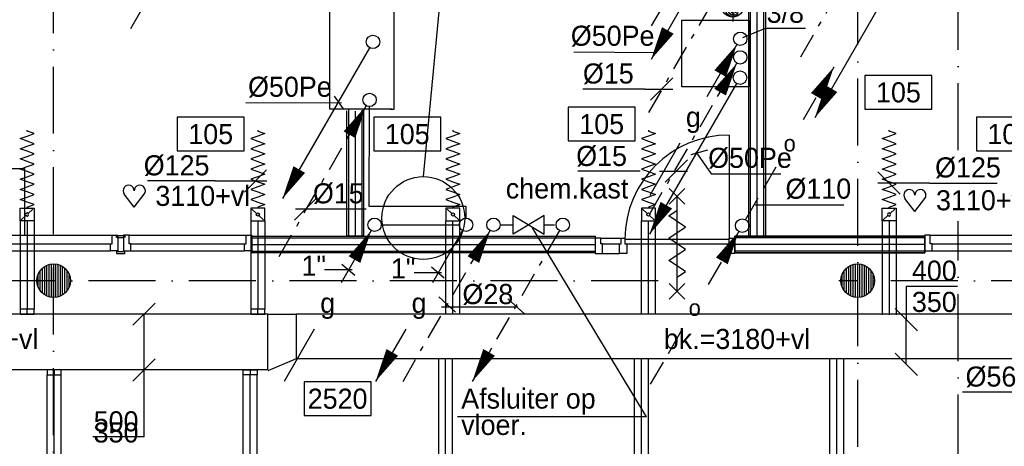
# Model space of a CAD drawing. Extents: x -1448 to 118900, y -195097 to 442500.
# Tile 47 of 103: x 40061 to 48879, y 412489 to 416312. Entities that reach past the tile are written whole.
import ezdxf
from ezdxf.enums import TextEntityAlignment as Align

# ---------------------------------------------------------------- set-up
doc = ezdxf.new("R2010")
doc.units = 0
doc.header["$LTSCALE"] = 100
for name, pattern in [('2322107', [2000, 1000, 1000]), ('2322109', [10, 5, -2, 1, -2]), ('2322134', [45, 40, -5]), ('CENTER2', [11.25, 7.5, -1.25, 1.25, -1.25]), ('CENTER4', [5, 3.125, -0.625, 0.625, -0.625]), ('DASHDOT', [9, 6, -1.5, 0, -1.5]), ('LURETOUR', [6, 4, -2])]:
    doc.linetypes.add(name, pattern=pattern)
doc.layers.get('0').update_dxf_attribs({"linetype": 'CONTINUOUS'})
for name, color, linetype in [('AL$7----_STRAMIEN', 1, 'DASHDOT'), ('AL22----_BINNENWAND', 7, 'CONTINUOUS'), ('AL28----_KONSTRUKTIE', 3, 'CONTINUOUS'), ('AL32----_BINNENKOZ', 7, 'CONTINUOUS'), ('AL32----_DRAAIRICHTING', 1, 'CONTINUOUS'), ('AL74----', 7, 'CONTINUOUS'), ('ALL-----_REFLIJNEN', 8, 'CONTINUOUS'), ('ALXAA---_GEWBETON', 12, 'CONTINUOUS'), ('BOUW', 8, 'CONTINUOUS'), ('WL5233--', 4, 'CONTINUOUS'), ('WL524---', 4, 'CONTINUOUS'), ('WL531---', 4, 'CONTINUOUS'), ('WL532---', 4, 'CONTINUOUS'), ('WL541---', 4, 'CONTINUOUS'), ('WL561---_AANVOER', 4, 'CONTINUOUS'), ('WL5627--', 4, 'CONTINUOUS'), ('WL570---', 3, 'CONTINUOUS'), ('WL570---_HARTLIJN', 1, 'CONTINUOUS'), ('WL570---_RETOUR', 3, 'CONTINUOUS'), ('WM531---', 1, 'CONTINUOUS'), ('WM570---', 1, 'CONTINUOUS')]:
    doc.layers.add(name, color=color, linetype=linetype)
doc.styles.add('BURO-018', font='BUROFONT.shx', dxfattribs={"height": 180})

# ---------------------------------------------------------------- blocks, each defined once
blk = doc.blocks.new('LDV4109')
at = {"color": 0, "linetype": 'CONTINUOUS'}
for p, q in [((-1.125, -1.949), (-0.25, -0.433)), ((-1.688, -2.923), (-1.5, -2.598)), ((-3, -5.196), (-2.063, -3.572)), ((-3.563, -6.17), (-3.375, -5.846)), ((-4.875, -8.444), (-3.938, -6.82)), ((-5.438, -9.418), (-5.25, -9.093)), ((-6.75, -11.691), (-5.813, -10.068))]:
    blk.add_line(p, q, dxfattribs=at)
blk.add_lwpolyline([(-0.25, -0.433, 0, 1, 0), (-1.5, -2.598, 1, 1, 0)], format="xyseb", dxfattribs=at)
blk.add_circle((0, 0), 0.5, dxfattribs=at)
blk = doc.blocks.new('A$C3CED5FD2')
at = {"layer": 'AL74----'}
for p, q in [((0, 600), (0, 0)), ((1850, 600), (0, 600)), ((1850, 0), (1850, 600)), ((1062.5, 487.5), (787.5, 487.5)), ((737.5, 437.5), (737.5, 162.5)), ((1112.5, 162.5), (1112.5, 437.5)), ((787.5, 112.5), (1062.5, 112.5)), ((0, 0), (1850, 0))]:
    blk.add_line(p, q, dxfattribs=at)
for centre, start, end in [((787.5, 437.5), 90, 180), ((1062.5, 437.5), 0, 90), ((787.5, 162.5), 180, 270), ((1062.5, 162.5), 270, 0)]:
    blk.add_arc(centre, 50, start, end, dxfattribs=at)
blk = doc.blocks.new('30SA301')
at = {"color": 0, "linetype": 'CONTINUOUS'}
for p, q in [((-2.5, 1.5), (2.5, -1.5)), ((-2.5, -1.5), (-2.5, 1.5)), ((2.5, 1.5), (-2.5, -1.5)), ((2.5, -1.5), (2.5, 1.5))]:
    blk.add_line(p, q, dxfattribs=at)
at = {"color": 0, "linetype": 'CONTINUOUS', "style": 'BURO-018', "flags": 1}
blk.add_attdef('SA_MATCODE', (0, 0), '', height=1.8, dxfattribs=at)
blk = doc.blocks.new('LDV2109')
at = {"color": 0, "linetype": 'CONTINUOUS'}
for p, q in [((-0.25, -0.433), (-1.187, -2.057)), ((-1.562, -2.706), (-1.75, -3.031)), ((-2.125, -3.681), (-3.062, -5.304)), ((-3.437, -5.954), (-3.625, -6.279)), ((-4, -6.928), (-4.937, -8.552)), ((-5.312, -9.202), (-5.5, -9.526)), ((-5.875, -10.176), (-6.75, -11.691))]:
    blk.add_line(p, q, dxfattribs=at)
blk.add_lwpolyline([(-6.75, -11.691, 0, 1, 0), (-5.5, -9.526, 1, 1, 0)], format="xyseb", dxfattribs=at)
blk.add_circle((0, 0), 0.5, dxfattribs=at)
blk = doc.blocks.new('LDV2')
at = {"color": 0, "linetype": 'CONTINUOUS'}
for p, q in [((-0.25, -0.433), (-2.5, -4.33)), ((-4.5, -7.794), (-6.75, -11.691))]:
    blk.add_line(p, q, dxfattribs=at)
blk.add_lwpolyline([(-6.75, -11.691, 0, 1, 0), (-5.5, -9.526, 1, 1, 0)], format="xyseb", dxfattribs=at)
blk.add_circle((0, 0), 0.5, dxfattribs=at)
at = {"color": 0, "linetype": 'CONTINUOUS', "style": 'BURO-018'}
blk.add_attdef('LD_TEXT1', text='', height=1.8, dxfattribs=at).set_placement((-3.5, -6.062), align=Align.MIDDLE)
blk = doc.blocks.new('LDV4')
at = {"color": 0, "linetype": 'CONTINUOUS'}
for p, q in [((-0.25, -0.433), (-2.5, -4.33)), ((-4.5, -7.794), (-6.75, -11.691))]:
    blk.add_line(p, q, dxfattribs=at)
blk.add_lwpolyline([(-0.25, -0.433, 0, 1, 0), (-1.5, -2.598, 1, 1, 0)], format="xyseb", dxfattribs=at)
blk.add_circle((0, 0), 0.5, dxfattribs=at)
at = {"color": 0, "linetype": 'CONTINUOUS', "style": 'BURO-018'}
blk.add_attdef('LD_TEXT1', text='', height=1.8, dxfattribs=at).set_placement((-3.5, -6.062), align=Align.MIDDLE)
blk = doc.blocks.new('LDV2121')
at = {"color": 0, "linetype": 'CONTINUOUS'}
blk.add_line((-0.25, -0.433), (-6.75, -11.691), dxfattribs=at)
blk.add_lwpolyline([(-6.75, -11.691, 0, 1, 0), (-5.5, -9.526, 1, 1, 0)], format="xyseb", dxfattribs=at)
blk.add_circle((0, 0), 0.5, dxfattribs=at)
blk = doc.blocks.new('LDV4123')
at = {"color": 0, "linetype": 'CONTINUOUS'}
for p, q in [((-0.25, -0.433), (-1.187, -2.057)), ((-1.562, -2.706), (-2.5, -4.33)), ((-5.437, -9.418), (-4.5, -7.794)), ((-6.75, -11.691), (-5.812, -10.068))]:
    blk.add_line(p, q, dxfattribs=at)
blk.add_lwpolyline([(-0.25, -0.433, 0, 1, 0), (-1.5, -2.598, 1, 1, 0)], format="xyseb", dxfattribs=at)
blk.add_circle((0, 0), 0.5, dxfattribs=at)
at = {"color": 0, "linetype": 'CONTINUOUS', "style": 'BURO-018'}
blk.add_attdef('LD_TEXT1', text='', height=1.8, dxfattribs=at).set_placement((-3.5, -6.062), align=Align.MIDDLE)
blk = doc.blocks.new('LU-1D-F-7D2BC')
at = {"color": 0, "linetype": 'CONTINUOUS'}
for p, q in [((-350, 0), (-341.2, 0)), ((-341.2, 0), (-318.5, 62.5)), ((-318.5, 62.5), (-295.7, 0)), ((-295.7, 0), (-273, -62.5)), ((-273, -62.5), (-250.2, 0)), ((-250.2, 0), (-227.5, 62.5)), ((-227.5, 62.5), (-204.7, 0)), ((-204.7, 0), (-182, -62.5)), ((-182, -62.5), (-159.2, 0)), ((-159.2, 0), (-136.5, 62.5)), ((-136.5, 62.5), (-113.7, 0)), ((-113.7, 0), (-91, -62.5)), ((-91, -62.5), (-68.2, 0)), ((-68.2, 0), (-45.5, 62.5)), ((-45.5, 62.5), (-22.7, 0)), ((-22.7, 0), (0, -62.5)), ((0, -62.5), (22.7, 0)), ((22.7, 0), (45.5, 62.5)), ((45.5, 62.5), (68.2, 0)), ((68.2, 0), (91, -62.5)), ((91, -62.5), (113.7, 0)), ((113.7, 0), (136.5, 62.5)), ((136.5, 62.5), (159.2, 0)), ((159.2, 0), (182, -62.5)), ((182, -62.5), (204.7, 0)), ((204.7, 0), (227.5, 62.5)), ((227.5, 62.5), (250.2, 0)), ((250.2, 0), (273, -62.5)), ((273, -62.5), (295.7, 0)), ((295.7, 0), (318.5, 62.5)), ((318.5, 62.5), (341.2, 0)), ((341.2, 0), (350, 0))]:
    blk.add_line(p, q, dxfattribs=at)
blk = doc.blocks.new('LU-1D-KL-7D70')
at = {"color": 0, "linetype": 'CONTINUOUS'}
for p, q in [((-56.4, 62.5), (-56.4, -62.5)), ((56.4, 62.5), (-56.4, 62.5)), ((47, 52), (9.5, 10.5)), ((56.4, -62.5), (56.4, 62.5)), ((-56.4, -62.5), (56.4, -62.5)), ((-9.5, -10.5), (-47, -52))]:
    blk.add_line(p, q, dxfattribs=at)
blk.add_circle((0, 0), 14.1, dxfattribs=at)
blk = doc.blocks.new('LU-1D-K-7D')
at = {"color": 0, "linetype": 'CONTINUOUS'}
for p, q in [((-0.5, 62.5), (0.5, 62.5)), ((-0.5, -62.5), (0.5, -62.5))]:
    blk.add_line(p, q, dxfattribs=at)
at = {"layer": 'WL570---_HARTLIJN', "linetype": 'CENTER2'}
blk.add_line((-0.5, 0), (0.5, 0), dxfattribs=at)
blk = doc.blocks.new('LU-ORND')
at = {"color": 0, "linetype": 'CONTINUOUS'}
for p, q in [((-3, 1.5), (-3, -1.5)), ((3, 1.5), (-3, 1.5)), ((3, -1.5), (3, 1.5)), ((-3, -1.5), (3, -1.5))]:
    blk.add_line(p, q, dxfattribs=at)
blk = doc.blocks.new('LDV1123')
at = {"color": 0, "linetype": 'CONTINUOUS'}
for p, q in [((6.75, 11.691), (5.812, 10.068)), ((5.437, 9.418), (4.5, 7.794)), ((1.562, 2.706), (2.5, 4.33)), ((0.25, 0.433), (1.187, 2.057))]:
    blk.add_line(p, q, dxfattribs=at)
blk.add_lwpolyline([(6.75, 11.691, 0, 1, 0), (5.5, 9.526, 1, 1, 0)], format="xyseb", dxfattribs=at)
blk.add_circle((0, 0), 0.5, dxfattribs=at)
at = {"color": 0, "linetype": 'CONTINUOUS', "style": 'BURO-018'}
blk.add_attdef('LD_TEXT1', text='', height=1.8, dxfattribs=at).set_placement((3.5, 6.062), align=Align.MIDDLE)
blk = doc.blocks.new('LU-2D-K-190')
at = {"color": 0, "linetype": 'CONTINUOUS'}
for p, q in [((-0.5, 200), (0.5, 200)), ((-0.5, -200), (0.5, -200))]:
    blk.add_line(p, q, dxfattribs=at)
blk = doc.blocks.new('LU-2D-K-1F4')
at = {"color": 0, "linetype": 'CONTINUOUS'}
for p, q in [((-0.5, 250), (0.5, 250)), ((-0.5, -250), (0.5, -250))]:
    blk.add_line(p, q, dxfattribs=at)
blk = doc.blocks.new('*U113', base_point=(41175.4, 54697.5))
at = {"color": 0, "linetype": 'CONTINUOUS'}
for p, q in [((41075.7, 55097.8), (41275.2, 55297.2)), ((41175.4, 54697.5), (41175.4, 55197.5)), ((41075.7, 54597.8), (41275.2, 54797.2)), ((41175.4, 54097.5), (41175.4, 54697.5)), ((41175.4, 54097.5), (40715.5, 54097.5))]:
    blk.add_line(p, q, dxfattribs=at)
at = {"layer": 'WM570---', "linetype": 'CONTINUOUS', "style": 'BURO-018'}
for s, p in [('500', (41125.4, 54147.5)), ('350', (41125.4, 54047.5))]:
    blk.add_text(s, height=180, dxfattribs=at).set_placement(p, align=Align.RIGHT)
blk = doc.blocks.new('*U114', base_point=(48713, 55147.5))
at = {"color": 0, "linetype": 'CONTINUOUS'}
for p, q in [((48713, 55447.5), (48713, 55147.5)), ((48713, 55447.5), (49172.9, 55447.5)), ((48613.3, 55247.2), (48812.7, 55047.8)), ((48713, 54747.5), (48713, 55147.5)), ((48613.3, 54847.2), (48812.7, 54647.8))]:
    blk.add_line(p, q, dxfattribs=at)
at = {"layer": 'WM570---', "linetype": 'CONTINUOUS', "style": 'BURO-018'}
for s, p in [('400', (48763, 55497.5)), ('350', (48763, 55217.5))]:
    blk.add_text(s, height=180, dxfattribs=at).set_placement(p)
blk = doc.blocks.new('LU-1D-BO-10E-7D2C')
at = {"color": 0, "linetype": 'CONTINUOUS'}
for p, q in [((-62.5, 0), (62.5, 0)), ((-62.5, -44.2), (-62.5, 0)), ((62.5, 0), (62.5, -44.2)), ((62.5, -44.2), (-62.5, -44.2))]:
    blk.add_line(p, q, dxfattribs=at)
at = {"layer": 'WL570---_HARTLIJN', "linetype": 'CENTER4'}
blk.add_line((0, 0), (0, -44.2), dxfattribs=at)
blk = doc.blocks.new('LU-1D-BO-5A-7D2C')
at = {"color": 0, "linetype": 'CONTINUOUS'}
for p, q in [((62.5, 44.2), (-62.5, 44.2)), ((-62.5, 44.2), (-62.5, 0)), ((-62.5, 0), (62.5, 0)), ((62.5, 0), (62.5, 44.2))]:
    blk.add_line(p, q, dxfattribs=at)
at = {"layer": 'WL570---_HARTLIJN', "linetype": 'CENTER4'}
blk.add_line((0, 0), (0, 44.2), dxfattribs=at)
blk = doc.blocks.new('*U121', base_point=(56192.4, 52813.5))
at = {"color": 0, "linetype": 'CONTINUOUS'}
for p, q in [((56229.6, 52713.8), (56030.2, 52913.2)), ((56492.4, 52813.5), (56029.9, 52813.5)), ((56492.4, 52813.5), (57098.8, 52813.5))]:
    blk.add_line(p, q, dxfattribs=at)
at = {"layer": 'WM570---', "linetype": 'CONTINUOUS', "style": 'BURO-018'}
blk.add_text('%%c125', height=180, dxfattribs=at).set_placement((56542.4, 52863.5))
blk = doc.blocks.new('HART')
at = {"color": 1}
for q in [(-39.7, 52.4), (39.7, 52.4)]:
    blk.add_line((0, 0), q, dxfattribs=at)
for centre, start, end in [((-22.1, 65.7), 0, 217.1867), ((22.1, 65.7), 322.8133, 180)]:
    blk.add_arc(centre, 22.1, start, end, dxfattribs=at)
blk = doc.blocks.new('*U122', base_point=(63792.7, 55652.5))
at = {"color": 0, "linetype": 'CONTINUOUS'}
for p, q in [((63755.5, 55552.8), (63954.9, 55752.2)), ((63492.7, 55652.5), (62886.3, 55652.5)), ((63492.7, 55652.5), (63955.2, 55652.5))]:
    blk.add_line(p, q, dxfattribs=at)
at = {"layer": 'WM570---', "linetype": 'CONTINUOUS', "style": 'BURO-018'}
blk.add_text('%%c125', height=180, dxfattribs=at).set_placement((63442.7, 55702.5), align=Align.RIGHT)
blk = doc.blocks.new('LU-1-KI2')
at = {"color": 0, "linetype": 'CONTINUOUS'}
blk.add_circle((0, 0), 0.5, dxfattribs=at)
for centre, start, end in [((0.098, 0.01), 122.9221, 266.9628), ((0.191, 0.038), 151.6522, 263.7819), ((0.278, 0.084), 174.6069, 260.2716), ((0.354, 0.146), 192.3501, 256.1233), ((0.416, 0.222), 206.1028, 250.6419)]:
    blk.add_arc(centre, 0.5, start, end, dxfattribs=at)
at = {"layer": 'WL570---_HARTLIJN', "linetype": 'CENTER4'}
for p, q in [((0, 0.7), (0, -0.7)), ((-0.7, 0), (0.7, 0))]:
    blk.add_line(p, q, dxfattribs=at)
at = {"layer": 'WL570---_HARTLIJN', "color": 0, "linetype": 'CONTINUOUS'}
for centre, start, end in [((0, 0.25), 90, 270), ((0, -0.25), 270, 90)]:
    blk.add_arc(centre, 0.25, start, end, dxfattribs=at)

msp = doc.modelspace()

# ---------------------------------------------------------------- hatches: boundary and pattern name
at = {"layer": 'AL32----_DRAAIRICHTING'}
h = msp.add_hatch(dxfattribs=at)
h.set_pattern_fill('GEWPBET', color=8, scale=100, angle=90, style=0)
h.set_pattern_definition([(90, (47565.565, 413972.732), (-20, 6e-15), [])])
edge = h.paths.add_edge_path()
edge.add_arc((47565.6, 413972.7), 150, 0, 360)

# ---------------------------------------------------------------- linework, layer by layer
at = {"layer": 'AL$7----_STRAMIEN', "color": 1}
for p, q in [((45777.5, 413972.7), (39881.2, 413972.7)), ((88065.4, 413972.7), (47396.4, 413972.7))]:
    msp.add_line(p, q, dxfattribs=at)
for points in [[(40365.4, 408989.7), (40365.4, 439905.7)], [(47565.4, 402583.9), (47565.4, 439905.7)], [(48465.4, 415142), (48465.4, 439905.7)], [(48465.4, 403352.1), (48465.4, 414505.2)]]:
    msp.add_lwpolyline(points, dxfattribs=at)
at = {"layer": 'AL22----_BINNENWAND', "color": 8}
for p, q in [((46590.4, 414372.7), (46590.4, 419465.7)), ((46740.4, 419465.7), (46740.4, 414372.7)), ((42990.4, 414372.7), (42990.4, 415495.6)), ((43140.4, 415504.3), (43140.4, 414372.7)), ((42140.4, 414372.7), (45214.3, 414372.7)), ((42140.4, 414222.7), (42140.4, 414372.7)), ((43140.4, 414372.7), (42990.4, 414372.7)), ((46465.4, 414372.7), (48165.4, 414372.7)), ((48165.4, 414372.7), (46465.4, 414372.7)), ((48165.4, 414372.7), (48165.4, 414222.7)), ((48165.4, 414222.7), (48165.4, 414372.7)), ((45214.3, 414222.7), (42140.4, 414222.7)), ((48165.4, 414222.7), (46465.4, 414222.7)), ((46465.4, 414222.7), (48165.4, 414222.7))]:
    msp.add_line(p, q, dxfattribs=at)
at = {"layer": 'AL22----_BINNENWAND', "color": 8, "linetype": 'CONTINUOUS'}
for p, q in [((46605.4, 414372.7), (46605.4, 419465.7)), ((46725.4, 414372.7), (46725.4, 419465.7)), ((43005.4, 415507.2), (43005.4, 414372.7)), ((43125.4, 415499.8), (43125.4, 414372.7)), ((42140.4, 414357.7), (45214.3, 414357.7)), ((48165.4, 414357.7), (46465.4, 414357.7)), ((48165.4, 414357.7), (46465.4, 414357.7)), ((42140.4, 414237.7), (45214.3, 414237.7)), ((48165.4, 414237.7), (46465.4, 414237.7)), ((48165.4, 414237.7), (46465.4, 414237.7))]:
    msp.add_line(p, q, dxfattribs=at)
at = {"layer": 'AL28----_KONSTRUKTIE', "color": 8}
msp.add_circle((40365.6, 413972.7), 150, dxfattribs=at)
at = {"layer": 'AL32----_BINNENKOZ', "color": 8}
for p, q in [((39840.4, 414379.7), (40890.4, 414379.7)), ((40890.4, 414303.7), (40890.4, 414379.7)), ((40890.4, 414379.7), (40940.4, 414379.7)), ((40927.9, 414360.2), (40927.9, 414378.2)), ((40927.9, 414378.2), (40990.4, 414378.2)), ((40940.4, 414360.2), (40927.9, 414360.2)), ((40940.4, 414379.7), (40940.4, 414240.7)), ((40940.4, 414354.7), (40940.4, 414360.2)), ((40940.4, 414360.2), (40990.4, 414360.2)), ((40990.4, 414379.7), (40990.4, 414240.7)), ((41040.4, 414379.7), (40990.4, 414379.7)), ((40990.4, 414378.2), (41002.9, 414378.2)), ((40990.4, 414360.2), (40990.4, 414354.7)), ((41002.9, 414378.2), (41002.9, 414360.2)), ((41040.4, 414379.7), (42090.4, 414379.7)), ((41040.4, 414303.7), (41040.4, 414379.7)), ((42090.4, 414303.7), (42090.4, 414379.7)), ((42090.4, 414379.7), (42140.4, 414379.7)), ((42140.4, 414379.7), (42140.4, 414240.7)), ((39857.4, 414303.7), (40873.4, 414303.7)), ((39857.4, 414240.7), (40873.4, 414240.7)), ((40873.4, 414240.7), (40873.4, 414303.7)), ((40873.4, 414303.7), (40890.4, 414303.7)), ((40940.4, 414240.7), (40873.4, 414240.7)), ((40940.4, 414240.7), (40940.4, 414235.2)), ((40990.4, 414235.2), (40990.4, 414240.7)), ((40990.4, 414240.7), (41057.4, 414240.7)), ((41057.4, 414303.7), (41040.4, 414303.7)), ((41057.4, 414303.7), (42073.4, 414303.7)), ((41057.4, 414240.7), (41057.4, 414303.7)), ((41057.4, 414240.7), (42073.4, 414240.7)), ((42073.4, 414240.7), (42073.4, 414303.7)), ((42073.4, 414303.7), (42090.4, 414303.7)), ((42140.4, 414240.7), (42073.4, 414240.7)), ((40940.4, 414235.2), (40927.9, 414235.2)), ((40927.9, 414235.2), (40927.9, 414217.2)), ((40927.9, 414217.2), (40990.4, 414217.2)), ((40940.4, 414235.2), (40990.4, 414235.2)), ((40990.4, 414217.2), (41002.9, 414217.2)), ((41002.9, 414217.2), (41002.9, 414235.2))]:
    msp.add_line(p, q, dxfattribs=at)
for points in [[(48165.4, 414379.7), (48165.4, 414240.7), (48232.4, 414240.7), (48232.4, 414303.7), (48215.4, 414303.7), (48215.4, 414379.7), (48165.4, 414379.7)], [(48215.4, 414379.7), (49265.4, 414379.7)], [(48232.4, 414303.7), (49248.4, 414303.7)], [(48232.4, 414240.7), (49248.4, 414240.7)]]:
    msp.add_lwpolyline(points, dxfattribs=at)
at = {"layer": 'AL32----_DRAAIRICHTING', "color": 8}
for p, q in [((46415.3, 415277.7), (46415.3, 414343.7)), ((45214.3, 414372.7), (45214.3, 414222.7)), ((45214.3, 414354.7), (45214.3, 414215.7)), ((45264.3, 414354.7), (45214.3, 414354.7)), ((45264.3, 414354.7), (45448.3, 414354.7)), ((45264.3, 414303.7), (45264.3, 414354.7)), ((45448.3, 414354.7), (45481.3, 414354.7)), ((45448.3, 414303.7), (45448.3, 414354.7)), ((45448.3, 414354.7), (45481.3, 414354.7)), ((45481.3, 414354.7), (45481.3, 414303.7)), ((45481.3, 414343.7), (46415.3, 414343.7)), ((46415.3, 414303.7), (46415.3, 414354.7)), ((46415.3, 414354.7), (46465.3, 414354.7)), ((46465.3, 414354.7), (46465.3, 414215.7)), ((46465.4, 414222.7), (46465.4, 414372.7)), ((46465.4, 414372.7), (46465.4, 414222.7)), ((46740.4, 414372.7), (46590.4, 414372.7)), ((45281.3, 414303.7), (45264.3, 414303.7)), ((45281.3, 414303.7), (45431.3, 414303.7)), ((45281.3, 414215.7), (45281.3, 414303.7)), ((45431.3, 414215.7), (45431.3, 414303.7)), ((45431.3, 414303.7), (45448.3, 414303.7)), ((45481.3, 414303.7), (46415.3, 414303.7)), ((45481.3, 414303.7), (45498.3, 414303.7)), ((45498.3, 414303.7), (45498.3, 414215.7)), ((46398.3, 414215.7), (46398.3, 414303.7)), ((46398.3, 414303.7), (46415.3, 414303.7)), ((45214.3, 414215.7), (45281.3, 414215.7)), ((45281.3, 414215.7), (45431.3, 414215.7)), ((45498.3, 414215.7), (45431.3, 414215.7)), ((46465.3, 414215.7), (46398.3, 414215.7))]:
    msp.add_line(p, q, dxfattribs=at)
for points in [[(46018.3, 414658.7), (45878.3, 414798.7)], [(45878.3, 414658.7), (46018.3, 414798.7)], [(45948.3, 413878.7), (45948.3, 414728.7)], [(45948.3, 414403.7), (46023.3, 414453.7), (45873.3, 414553.7), (45948.3, 414603.7)], [(45948.3, 414203.7), (46023.3, 414253.7), (45873.3, 414353.7), (45948.3, 414403.7)], [(45948.3, 414003.7), (46023.3, 414053.7), (45873.3, 414153.7), (45948.3, 414203.7)], [(46018.3, 413808.7), (45878.3, 413948.7)], [(45878.3, 413808.7), (46018.3, 413948.7)]]:
    msp.add_lwpolyline(points, dxfattribs=at)
msp.add_circle((47565.6, 413972.7), 150, dxfattribs=at)
msp.add_arc((46415.3, 414343.7), 934, 90, 180, dxfattribs=at)
at = {"layer": 'ALL-----_REFLIJNEN', "color": 8, "linetype": 'CONTINUOUS'}
for p, q in [((46665.4, 414372.7), (46665.4, 419465.7)), ((43065.4, 415491.9), (43065.4, 414372.7)), ((42140.4, 414297.7), (45214.3, 414297.7)), ((48165.4, 414297.7), (46465.4, 414297.7))]:
    msp.add_line(p, q, dxfattribs=at)
at = {"layer": 'ALXAA---_GEWBETON', "color": 8}
for p, q in [((40245.6, 413882.7), (40245.6, 414062.7)), ((40265.6, 413860.9), (40265.6, 414084.5)), ((40285.6, 413845.8), (40285.6, 414099.6)), ((40305.6, 413835.3), (40305.6, 414110.2)), ((40325.6, 413828.2), (40325.6, 414117.3)), ((40345.6, 413824.1), (40345.6, 414121.4)), ((40365.6, 413822.7), (40365.6, 414122.7)), ((40385.6, 413824.1), (40385.6, 414121.4)), ((40405.6, 413828.2), (40405.6, 414117.3)), ((40425.6, 413835.3), (40425.6, 414110.2)), ((40445.6, 413845.8), (40445.6, 414099.6)), ((40465.6, 413860.9), (40465.6, 414084.5)), ((40485.6, 413882.7), (40485.6, 414062.7)), ((40225.6, 413918.9), (40225.6, 414026.6)), ((40505.6, 413918.9), (40505.6, 414026.6))]:
    msp.add_line(p, q, dxfattribs=at)
at = {"layer": 'WL524---', "color": 7}
for p, q in [((42838.2, 415508.3), (42838.2, 416621.8)), ((43412.1, 416621.8), (43412.1, 415508)), ((45990.4, 416308.6), (46590.4, 416308.6)), ((45990.4, 415708.6), (45990.4, 416308.6)), ((46590.4, 416308.6), (46590.4, 415708.6)), ((46590.4, 415708.6), (45990.4, 415708.6)), ((43392.8, 415508.3), (42838.2, 415508.3))]:
    msp.add_line(p, q, dxfattribs=at)
at = {"layer": 'WL531---', "linetype": '2322109'}
for p, q in [((44368.5, 414473.8), (44482.2, 414473.8)), ((44756.3, 414473.8), (44849.9, 414473.8))]:
    msp.add_line(p, q, dxfattribs=at)
at = {"layer": 'WL531---', "color": 1}
for q in [(44654.1, 414445.4), (43982.3, 412753.2)]:
    msp.add_line((45672.9, 412753.2), q, dxfattribs=at)
at = {"layer": 'WL532---', "color": 1}
for p, q in [((46536.5, 416151.3), (46739.9, 416236.6)), ((46739.9, 416236.6), (47098.1, 416236.6)), ((45023.8, 416023.9), (45752.1, 416018.5)), ((42087.1, 415567.6), (42942.5, 415570.3)), ((42877.2, 415627.4), (42958.9, 415513.1)), ((46075.1, 415104), (46222.1, 415144.8)), ((46115.9, 415128.5), (46253.5, 414929.9)), ((46253.5, 414929.9), (46878, 414929.9)), ((42792.2, 414072), (43037.2, 414072)), ((42947.4, 414120.9), (43061.7, 414023)), ((43747.9, 414096.4), (43862.2, 413998.5)), ((43592.7, 414047.5), (43837.7, 414047.5)), ((48505.5, 412978.4), (48975.7, 412978.4))]:
    msp.add_line(p, q, dxfattribs=at)
at = {"layer": 'WL541---', "color": 7}
msp.add_line((43675.9, 414905.4), (44350.7, 421938.3), dxfattribs=at)
at = {"layer": 'WL541---', "color": 3, "linetype": '2322134'}
msp.add_line((43299.5, 414473.8), (43995.8, 414473.8), dxfattribs=at)
at = {"layer": 'WL541---', "color": 7}
msp.add_circle((43675.9, 414534.1), 371.3, dxfattribs=at)
at = {"layer": 'WL561---_AANVOER', "linetype": '2322107'}
for p, q in [((43190.1, 414636.4), (43194.3, 415532.7)), ((44058, 414636.4), (43190.1, 414636.4)), ((44058, 414533.8), (44058, 414636.4))]:
    msp.add_line(p, q, dxfattribs=at)
at = {"layer": 'WL5627--', "linetype": 'LURETOUR'}
msp.add_line((43412.1, 415508), (43379.9, 415508), dxfattribs=at)
at = {"layer": 'WL570---_HARTLIJN', "color": 1, "linetype": 'CONTINUOUS'}
msp.add_line((47440.2, 414649.2), (46646.7, 414649.2), dxfattribs=at)
at = {"layer": 'WL570---_RETOUR', "linetype": 'CONTINUOUS'}
for p, q in [((42282.2, 413672.7), (42535.9, 413673.8)), ((42282.2, 413172.7), (42282.2, 413672.7)), ((42535.9, 413673.8), (42535.9, 413273.8)), ((42535.9, 413273.8), (42282.2, 413166.5))]:
    msp.add_line(p, q, dxfattribs=at)
at = {"layer": 'WM531---', "linetype": 'CONTINUOUS'}
for p, q in [((45909.9, 415789.4), (45709.9, 415589.4)), ((45659.9, 415689.4), (45104.4, 415689.4)), ((45659.9, 415689.4), (45909.9, 415689.4)), ((46040.2, 415055.4), (45840.2, 414855.4)), ((45616.2, 414955.4), (45060.6, 414955.4)), ((45790.2, 414955.4), (46040.2, 414955.4)), ((42720.9, 414715.6), (42520.9, 414515.6)), ((42529.8, 414615.6), (43163.9, 414615.6)), ((42529.8, 414615.6), (42720.9, 414615.6)), ((43813.2, 413829.5), (43964.2, 413692.2)), ((44433.1, 413810.3), (44584.1, 413673)), ((43837.4, 413738.9), (44522.8, 413738.3))]:
    msp.add_line(p, q, dxfattribs=at)

# ---------------------------------------------------------------- block references
at = {"layer": 'AL74----', "xscale": -1, "rotation": 180}
msp.add_blockref('A$C3CED5FD2', (38254.2, 414978.2), dxfattribs=at)
at = {"layer": 'WL5233--', "color": 2}
ref = msp.add_blockref('LDV1123', (46531.5, 414466.1), dxfattribs=dict(at, xscale=121.5, yscale=121.5, zscale=121.5))
ref.add_attrib('LD_TEXT1', 'o', dxfattribs={"layer": '0', "color": 1, "linetype": 'CONTINUOUS', "height": 145.8, "style": 'BURO-018'}).set_placement((46956.7, 415202.6), align=Align.MIDDLE)
ref = msp.add_blockref('LDV4123', (46531.5, 414466.1), dxfattribs=dict(at, xscale=121.5, yscale=121.5, zscale=121.5))
ref.add_attrib('LD_TEXT1', 'o', dxfattribs={"layer": '0', "color": 1, "linetype": 'CONTINUOUS', "height": 145.8, "style": 'BURO-018'}).set_placement((46106.2, 413729.5), align=Align.MIDDLE)
at = {"layer": 'WL524---', "color": 2, "xscale": 120, "yscale": 120, "zscale": 120}
for p in [(46525.4, 417358.2), (47991.4, 416836.3), (43224.9, 416112.2), (46511.7, 415792.2)]:
    msp.add_blockref('LDV2121', p, dxfattribs=at)
at = {"layer": 'WL531---', "color": 2}
for name, p, xscale, yscale, zscale in [('LDV4109', (47867.6, 417382.7), 120, 120, 120), ('LDV4109', (46505.5, 416883.6), 120, 120, 120), ('LDV4109', (46513.6, 415973.9), 120, 120, 120), ('LDV4109', (43194.3, 415592.7), 120, 120, 120), ('LDV4109', (44303.8, 414473.8), 120, 120, 120), ('LDV2109', (44924.6, 414473.8), 120, 120, 120), ('30SA301', (44619.3, 414473.8), 56, 56, 56)]:
    msp.add_blockref(name, p, dxfattribs=dict(at, xscale=xscale, yscale=yscale, zscale=zscale))
at = {"layer": 'WL541---', "color": 2}
ref = msp.add_blockref('LDV4', (41863.2, 417632.7), dxfattribs=dict(at, xscale=119.9999999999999, yscale=119.9999999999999, zscale=119.9999999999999))
ref.add_attrib('LD_TEXT1', 'g', dxfattribs={"layer": '0', "color": 1, "linetype": 'CONTINUOUS', "height": 180, "style": 'BURO-018'}).set_placement((41443.2, 416905.3), align=Align.MIDDLE)
ref = msp.add_blockref('LDV4', (46527.3, 417659), dxfattribs=dict(at, xscale=119.9999999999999, yscale=119.9999999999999, zscale=119.9999999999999))
ref.add_attrib('LD_TEXT1', 'g', dxfattribs={"layer": '0', "color": 1, "linetype": 'CONTINUOUS', "height": 180, "style": 'BURO-018'}).set_placement((46107.3, 416931.5), align=Align.MIDDLE)
ref = msp.add_blockref('LDV4', (46514.1, 416140.4), dxfattribs=dict(at, xscale=119.9999999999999, yscale=119.9999999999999, zscale=119.9999999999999))
ref.add_attrib('LD_TEXT1', 'g', dxfattribs={"layer": '0', "color": 1, "linetype": 'CONTINUOUS', "height": 180, "style": 'BURO-018'}).set_placement((46094.1, 415412.9), align=Align.MIDDLE)
ref = msp.add_blockref('LDV4', (43239.5, 414473.8), dxfattribs=dict(at, xscale=119.9999999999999, yscale=119.9999999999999, zscale=119.9999999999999))
ref.add_attrib('LD_TEXT1', 'g', dxfattribs={"layer": '0', "color": 1, "linetype": 'CONTINUOUS', "height": 180, "style": 'BURO-018'}).set_placement((42819.5, 413746.3), align=Align.MIDDLE)
ref = msp.add_blockref('LDV2', (44058, 414473.8), dxfattribs=dict(at, xscale=119.9999999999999, yscale=119.9999999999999, zscale=119.9999999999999))
ref.add_attrib('LD_TEXT1', 'g', dxfattribs={"layer": '0', "color": 1, "linetype": 'CONTINUOUS', "height": 180, "style": 'BURO-018'}).set_placement((43638, 413746.3), align=Align.MIDDLE)
at = {"layer": 'WL570---_RETOUR', "linetype": 'LURETOUR', "xscale": 200, "yscale": 200, "zscale": 200}
msp.add_blockref('LU-1-KI2', (46446.5, 416435.9), dxfattribs=at)
at = {"layer": 'WL570---_RETOUR', "linetype": 'LURETOUR'}
for name, p, xscale, rotation in [('LU-1D-F-7D2BC', (40127, 414972.8), -1, 270), ('LU-1D-F-7D2BC', (47846.2, 414972.8), -1, 270), ('LU-1D-K-7D', (40127, 414113.4), 792.983407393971, 270), ('LU-1D-K-7D', (42193.4, 414113.4), 792.983407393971, 270), ('LU-1D-K-7D', (43941, 414093.6), 832.5431824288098, 90), ('LU-1D-K-7D', (45691, 414093.6), 832.5431824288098, 90), ('LU-1D-K-7D', (47846.2, 414088.4), 842.983407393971, 270), ('LU-2D-K-1F4', (39765.8, 413422.7), 5032.859216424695, 180), ('LU-2D-K-190', (46049.2, 413473.8), 7026.556516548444, 180), ('LU-1D-K-7D', (43872.7, 412236.5), 2077.125149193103, 270), ('LU-1D-K-7D', (45627.5, 412236.5), 2077.125149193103, 270), ('LU-1D-K-7D', (47375.1, 412236.3), 2076.631119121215, 270), ('LU-1D-K-7D', (40370.3, 412163.3), 1930.557770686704, 90), ('LU-1D-K-7D', (42125.1, 412163.3), 1930.55777068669, 90)]:
    msp.add_blockref(name, p, dxfattribs=dict(at, xscale=xscale, rotation=rotation))
for name, p, rotation in [('LU-1D-F-7D2BC', (42193.4, 414972.8), 270), ('LU-1D-F-7D2BC', (43941, 414972.8), 270), ('LU-1D-F-7D2BC', (45691, 414972.8), 270), ('LU-1D-BO-5A-7D2C', (40370.3, 413172.7), 180)]:
    msp.add_blockref(name, p, dxfattribs=dict(at, rotation=rotation))
at = {"layer": 'WL570---_RETOUR', "linetype": 'CONTINUOUS', "xscale": -1, "rotation": 90.0000000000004}
for p in [(40127, 414566.4), (47846.2, 414566.4)]:
    msp.add_blockref('LU-1D-KL-7D70', p, dxfattribs=at)
at = {"layer": 'WL570---_RETOUR', "linetype": 'CONTINUOUS', "rotation": 90.0000000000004}
for p in [(42193.4, 414566.4), (43941, 414566.4), (45691, 414566.4)]:
    msp.add_blockref('LU-1D-KL-7D70', p, dxfattribs=at)
at = {"layer": 'WL570---_RETOUR', "linetype": 'LURETOUR'}
for name, p in [('LU-1D-BO-5A-7D2C', (40127, 413672.7)), ('LU-1D-BO-5A-7D2C', (42193.4, 413672.7)), ('LU-1D-BO-10E-7D2C', (42125.1, 413172.7))]:
    msp.add_blockref(name, p, dxfattribs=at)
at = {"layer": 'WM570---'}
ref = msp.add_blockref('LU-ORND', (47930.5, 415660.7), dxfattribs=dict(at, xscale=100, yscale=100, zscale=100))
ref.add_attrib('LU_TEXT1', '105', dxfattribs={"layer": '0', "color": 1, "linetype": 'CONTINUOUS', "height": 180, "style": 'BURO-018'}).set_placement((47930.5, 415660.7), align=Align.MIDDLE)
ref = msp.add_blockref('LU-ORND', (45272.9, 415376.5), dxfattribs=dict(at, xscale=100, yscale=100, zscale=100))
ref.add_attrib('LU_TEXT1', '105', dxfattribs={"layer": '0', "color": 1, "linetype": 'CONTINUOUS', "height": 180, "style": 'BURO-018'}).set_placement((45272.9, 415376.5), align=Align.MIDDLE)
ref = msp.add_blockref('LU-ORND', (41771.9, 415286.7), dxfattribs=dict(at, xscale=100, yscale=100, zscale=100))
ref.add_attrib('LU_TEXT1', '105', dxfattribs={"layer": '0', "color": 1, "linetype": 'CONTINUOUS', "height": 180, "style": 'BURO-018'}).set_placement((41771.9, 415286.7), align=Align.MIDDLE)
ref = msp.add_blockref('LU-ORND', (43531.5, 415286.7), dxfattribs=dict(at, xscale=100, yscale=100, zscale=100))
ref.add_attrib('LU_TEXT1', '105', dxfattribs={"layer": '0', "color": 1, "linetype": 'CONTINUOUS', "height": 180, "style": 'BURO-018'}).set_placement((43531.5, 415286.7), align=Align.MIDDLE)
ref = msp.add_blockref('LU-ORND', (48928.1, 415286.7), dxfattribs=dict(at, xscale=100, yscale=100, zscale=100))
ref.add_attrib('LU_TEXT1', '105', dxfattribs={"layer": '0', "color": 1, "linetype": 'CONTINUOUS', "height": 180, "style": 'BURO-018'}).set_placement((48928.1, 415286.7), align=Align.MIDDLE)
at = {"layer": 'WM570---', "linetype": 'LURETOUR'}
for name, p in [('*U122', (42110.7, 414866.6)), ('*U121', (47908.7, 414848))]:
    msp.add_blockref(name, p, dxfattribs=at)
at = {"layer": 'WM570---', "xscale": 2.25, "yscale": 2.25, "zscale": 2.25}
for p in [(41087, 414630.6), (48077.6, 414591.4)]:
    msp.add_blockref('HART', p, dxfattribs=at)
at = {"layer": 'WM570---', "linetype": 'CONTINUOUS'}
for name, p in [('*U114', (48000.9, 413622.7)), ('*U113', (41175.4, 413172.7))]:
    msp.add_blockref(name, p, dxfattribs=at)
at = {"layer": 'WM570---'}
ref = msp.add_blockref('LU-ORND', (42908.3, 412915.6), dxfattribs=dict(at, xscale=100, yscale=100, zscale=100))
ref.add_attrib('LU_TEXT1', '2520', dxfattribs={"layer": '0', "color": 1, "linetype": 'CONTINUOUS', "height": 180, "style": 'BURO-018'}).set_placement((42908.3, 412915.6), align=Align.MIDDLE)

# ---------------------------------------------------------------- texts
at = {"layer": 'BOUW', "color": 1, "style": 'BURO-018'}
msp.add_text('chem.kast', height=180, dxfattribs=at).set_placement((44414.4, 414709))
at = {"layer": 'WL531---', "color": 1, "style": 'BURO-018'}
for s, p in [('Afsluiter op', (44015, 412826.6)), ('vloer.', (44015, 412590.5))]:
    msp.add_text(s, height=180, dxfattribs=at).set_placement(p)
at = {"layer": 'WL532---', "color": 1, "style": 'BURO-018'}
for s, p in [('3/8"', (46750, 416283.7)), ('%%c56', (48531.6, 413024))]:
    msp.add_text(s, height=180, dxfattribs=at).set_placement(p)
at = {"layer": 'WL570---', "color": 1, "style": 'BURO-018'}
for p in [(44996.7, 416077.8), (42106.1, 415620.7), (46226.4, 414983.8)]:
    msp.add_text('%%C50Pe', height=180, dxfattribs=at).set_placement(p)
at = {"layer": 'WL570---_HARTLIJN', "color": 1, "linetype": 'CENTER4', "style": 'BURO-018'}
msp.add_text('%%c110', height=180, dxfattribs=at).set_placement((46918.8, 414707.6))
at = {"layer": 'WM531---', "linetype": 'CONTINUOUS', "style": 'BURO-018'}
for s, p in [('%%C15', (45559.9, 415739.4)), ('%%C15', (45499.8, 415000.8)), ('%%C15', (43141.8, 414665.6)), ('1"', (42804.1, 414017)), ('1"', (43604.6, 413992.5)), ('%%C28', (44481.1, 413763.1))]:
    msp.add_text(s, height=180, dxfattribs=at).set_placement(p, align=Align.RIGHT)
at = {"layer": 'WM570---', "color": 1, "style": 'BURO-018'}
for s, p in [('3110+vl', (41276.4, 414642.9)), ('3110+vl', (48267, 414603.7)), ('bk.=3180+vl', (38916.8, 413360.8)), ('bk.=3180+vl', (45829.3, 413360.8))]:
    msp.add_text(s, height=180, dxfattribs=at).set_placement(p)

doc.saveas('drawing.dxf')
